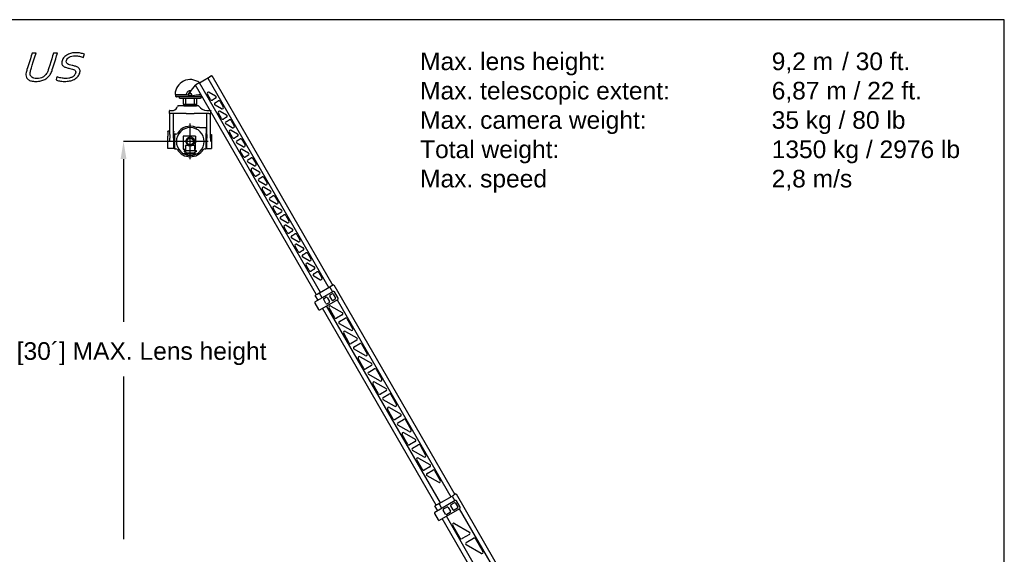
# Model space of a CAD drawing. Header units: inches. Extents: x 15 to 16771, y 14 to 21555.
# Tile 20 of 20: x 5990 to 16771, y 15704 to 21555. Entities that reach past the tile are written whole.
import ezdxf

# ---------------------------------------------------------------- set-up
doc = ezdxf.new("R2010")
doc.units = ezdxf.units.IN
doc.header["$MEASUREMENT"] = 0
doc.layers.add('AM_5', color=3, linetype='Continuous', lineweight=25)
doc.layers.add('Layer 1', color=7, linetype='Continuous')
doc.styles.add('Razítko-měřítko', font='isocpeur.ttf')
doc.styles.get("Standard").update_dxf_attribs({"font": 'arial.ttf'})

# ---------------------------------------------------------------- blocks, each defined once
blk = doc.blocks.new('kamera')
at = {"color": 253}
for p, q in [((26309, 8439), (26307, 8439)), ((26310, 8439), (26309, 8439)), ((26309, 8439), (26309, 8439)), ((26356, 8439), (26310, 8439)), ((26359, 8439), (26356, 8439)), ((26381, 8439), (26359, 8439)), ((26394, 8439), (26381, 8439)), ((26403, 8439), (26394, 8439)), ((26436, 8439), (26403, 8439)), ((26436, 8439), (26437, 8439)), ((26470, 8439), (26437, 8439)), ((26479, 8439), (26470, 8439)), ((26492, 8439), (26479, 8439)), ((26513, 8439), (26492, 8439)), ((26521, 8439), (26513, 8439)), ((26522, 8439), (26521, 8439)), ((26523, 8439), (26522, 8439)), ((26523, 8439), (26523, 8439)), ((26213, 8387), (26211, 8385)), ((26211, 8385), (26211, 8383)), ((26211, 8353), (26211, 8383)), ((26234, 8353), (26211, 8353)), ((26213, 8387), (26255, 8387)), ((26214, 8124), (26214, 8353)), ((26394, 8353), (26234, 8353)), ((26254, 8124), (26254, 8353)), ((26394, 8353), (26403, 8353)), ((26403, 8353), (26436, 8353)), ((26437, 8353), (26436, 8353)), ((26437, 8353), (26470, 8353)), ((26470, 8353), (26479, 8353)), ((26639, 8353), (26479, 8353)), ((26618, 8387), (26660, 8387)), ((26619, 8124), (26619, 8353)), ((26639, 8353), (26662, 8353)), ((26659, 8124), (26659, 8353)), ((26660, 8387), (26662, 8385)), ((26662, 8385), (26662, 8383)), ((26662, 8353), (26662, 8383)), ((26437, 7852), (26436, 8243)), ((26538, 8200), (26508, 8200)), ((26538, 8200), (26607, 8200)), ((26610, 8197), (26610, 8133)), ((26192, 8158), (26192, 8162)), ((26214, 8162), (26192, 8162)), ((26192, 8158), (26192, 8123)), ((26192, 8123), (26192, 8107)), ((26192, 8048), (26192, 8107)), ((26214, 8124), (26214, 8083)), ((26257, 8162), (26254, 8162)), ((26254, 8083), (26254, 8124)), ((26257, 8162), (26257, 8158)), ((26257, 8123), (26257, 8158)), ((26257, 8123), (26257, 8107)), ((26257, 8046), (26257, 8107)), ((26264, 8124), (26264, 7970)), ((26279, 8127), (26267, 8127)), ((26361, 8106), (26361, 7965)), ((26362, 8107), (26366, 8107)), ((26372, 8107), (26366, 8107)), ((26377, 8107), (26372, 8107)), ((26493, 8107), (26377, 8107)), ((26494, 8106), (26494, 8089)), ((26494, 8106), (26494, 8031)), ((26494, 8106), (26494, 8106)), ((26494, 8031), (26494, 8089)), ((26610, 7970), (26610, 8133)), ((26616, 8122), (26616, 7972)), ((26616, 8122), (26619, 8122)), ((26619, 8124), (26619, 8083)), ((26659, 8083), (26659, 8124)), ((26659, 8122), (26670, 8122)), ((26670, 8122), (26670, 7972)), ((26192, 8046), (26192, 8048)), ((26192, 7972), (26192, 8046)), ((26214, 8048), (26214, 8048)), ((26632, 8048), (26241, 8047)), ((26254, 8048), (26254, 8048)), ((26257, 7972), (26257, 8046)), ((26386, 7997), (26386, 8001)), ((26386, 7997), (26386, 7955)), ((26419, 8003), (26388, 8003)), ((26486, 8003), (26454, 8003)), ((26488, 8001), (26488, 7997)), ((26488, 7955), (26488, 7997)), ((26494, 7965), (26494, 8031)), ((26257, 7972), (26192, 7972)), ((26267, 7967), (26279, 7967)), ((26366, 7964), (26362, 7964)), ((26366, 7964), (26372, 7964)), ((26380, 7912), (26367, 7912)), ((26370, 7949), (26370, 7935)), ((26370, 7949), (26500, 7949)), ((26371, 7934), (26370, 7935)), ((26371, 7934), (26387, 7934)), ((26372, 7964), (26377, 7964)), ((26377, 7964), (26385, 7964)), ((26390, 7912), (26380, 7912)), ((26386, 7951), (26386, 7955)), ((26386, 7951), (26386, 7950)), ((26387, 7949), (26388, 7949)), ((26387, 7934), (26387, 7925)), ((26387, 7925), (26388, 7924)), ((26388, 7924), (26393, 7924)), ((26391, 7922), (26390, 7922)), ((26390, 7922), (26390, 7912)), ((26390, 7912), (26391, 7912)), ((26391, 7922), (26482, 7922)), ((26391, 7912), (26482, 7912)), ((26486, 7924), (26481, 7924)), ((26482, 7923), (26483, 7923)), ((26482, 7912), (26483, 7912)), ((26483, 7912), (26483, 7922)), ((26493, 7912), (26483, 7912)), ((26486, 7949), (26487, 7949)), ((26487, 7925), (26486, 7924)), ((26487, 7935), (26487, 7925)), ((26500, 7934), (26487, 7934)), ((26488, 7955), (26488, 7951)), ((26488, 7950), (26488, 7951)), ((26489, 7964), (26493, 7964)), ((26493, 7912), (26506, 7912)), ((26500, 7949), (26500, 7934)), ((26595, 7967), (26607, 7967)), ((26616, 7972), (26649, 7972)), ((26654, 7972), (26670, 7972))]:
    blk.add_line(p, q, dxfattribs=at)
blk.add_circle((26437, 8047), 35, dxfattribs=at)
for centre, radius, start, end in [((26236, 8447), 63.2, 287.8737, 345.726), ((26307, 8429), 10, 90.3061, 165.3252), ((26522, 8429), 10, 38.8046, 90), ((26629, 8511), 125, 217.5214, 264.9816), ((26437, 8047), 152, 270.1885, 269.8115), ((26437, 8047), 167, 67.6885, 147.6724), ((26508, 8220), 20, 247.6885, 270), ((26607, 8197), 3, 0, 90), ((26267, 8124), 3, 90, 180), ((26279, 8147), 20, 270, 327.6724), ((26362, 8106), 1, 90, 180), ((26437, 8047), 47.5, 292.1324, 247.8676), ((26493, 8106), 1, 0, 90), ((26388, 8001), 2, 90, 180), ((26486, 8001), 2, 0, 90), ((26267, 7970), 3, 180, 270), ((26279, 7947), 20, 32.3276, 90), ((26437, 8047), 167, 212.3276, 269.8285), ((26362, 7965), 1, 180, 270), ((26385, 7963), 1, 0, 90), ((26387, 7950), 1, 180, 270), ((26437, 8047), 152, 269.8115, 270.1885), ((26437, 8047), 167, 269.8285, 270.1715), ((26437, 8047), 167, 270.1715, 327.6724), ((26487, 7950), 1, 270, 0), ((26489, 7963), 1, 90, 180), ((26493, 7965), 1, 270, 0), ((26595, 7947), 20, 90, 147.6724), ((26607, 7970), 3, 270, 0)]:
    blk.add_arc(centre, radius, start, end, dxfattribs=at)
blk.add_open_spline([(26306, 8439), (26306, 8439), (26307, 8439), (26307, 8439)], degree=3, dxfattribs=at)
for points, knots in [([(26214, 8048), (26214, 8049), (26214, 8050), (26214, 8053), (26214, 8054), (26214, 8058), (26214, 8061), (26214, 8070), (26214, 8077), (26214, 8083)], [0.097215, 0.097215, 0.097215, 0.097215, 0.371077, 0.371077, 0.786822, 0.786822, 1.499937, 1.499937, 3.500868, 3.500868, 3.500868, 3.500868]), ([(26254, 8083), (26254, 8077), (26254, 8070), (26254, 8061), (26254, 8058), (26254, 8055), (26254, 8054), (26254, 8052), (26254, 8051), (26254, 8050), (26254, 8049), (26254, 8048)], [0, 0, 0, 0, 2.09324, 2.09324, 2.836735, 2.836735, 3.13237, 3.13237, 3.33448, 3.33448, 3.551551, 3.551551, 3.551551, 3.551551]), ([(26419, 8003), (26419, 8003), (26419, 8003), (26419, 8003), (26419, 8003), (26419, 8003), (26419, 8003), (26420, 8003), (26421, 8003), (26423, 8003), (26425, 8002), (26430, 8002), (26434, 8002), (26441, 8002), (26444, 8002), (26449, 8002), (26450, 8003), (26452, 8003), (26453, 8003), (26454, 8003), (26454, 8003), (26454, 8003), (26454, 8003), (26454, 8003), (26454, 8003), (26454, 8003)], [-7.415109, -7.415109, -7.415109, -7.415109, -7.384028, -7.384028, -7.351449, -7.351449, -7.271837, -7.271837, -6.996388, -6.996388, -6.391073, -6.391073, -5.657282, -5.657282, -4.933058, -4.933058, -4.346833, -4.346833, -4.091013, -4.091013, -3.97253, -3.97253, -3.899901, -3.899901, -3.850288, -3.850288, -3.850288, -3.850288]), ([(26619, 8047), (26619, 8047), (26619, 8047), (26619, 8049), (26619, 8050), (26619, 8052), (26619, 8053), (26619, 8062), (26619, 8069), (26619, 8078), (26619, 8080), (26619, 8083)], [-0.001801, -0.001801, -0.001801, -0.001801, 0, 0, 0.346593, 0.346593, 0.67107, 0.67107, 2.775904, 2.775904, 3.505598, 3.505598, 3.505598, 3.505598]), ([(26659, 8083), (26659, 8080), (26659, 8078), (26659, 8069), (26659, 8062), (26659, 8053), (26659, 8052), (26659, 8050), (26659, 8049), (26659, 8047), (26659, 8047), (26659, 8047)], [0, 0, 0, 0, 0.765388, 0.765388, 2.984152, 2.984152, 3.323036, 3.323036, 3.676875, 3.676875, 3.678759, 3.678759, 3.678759, 3.678759]), ([(26649, 7972), (26649, 7972), (26649, 7972), (26650, 7972), (26650, 7972), (26650, 7972), (26650, 7972), (26651, 7972), (26651, 7972), (26652, 7972), (26652, 7972), (26653, 7972), (26653, 7972), (26653, 7972), (26653, 7972), (26653, 7972), (26654, 7972), (26654, 7972)], [0.3114615, 0.3114615, 0.3114615, 0.3114615, 0.3893268, 0.3893268, 0.4671922, 0.4671922, 0.5450576, 0.5450576, 0.6229229, 0.6229229, 0.7007883, 0.7007883, 0.7786537, 0.7786537, 0.856519, 0.856519, 0.9343844, 0.9343844, 0.9343844, 0.9343844])]:
    blk.add_open_spline(points, degree=3, knots=knots, dxfattribs=at)

msp = doc.modelspace()

# ---------------------------------------------------------------- linework, layer by layer
at = {"color": 253}
for p, q in [((7960.394, 20865.638), (8093.415, 20942.438)), ((8048.728, 20916.638), (9373.728, 18621.671)), ((8071.634, 20929.862), (8063.671, 20925.265)), ((8072.082, 20930.121), (8071.634, 20929.862)), ((8089.951, 20940.438), (8072.082, 20930.121)), ((8089.951, 20940.438), (8093.415, 20942.438)), ((8093.415, 20942.438), (9418.415, 18647.471)), ((7840.824, 20749.015), (7916.181, 20839.016)), ((7840.825, 20749.016), (7916.182, 20839.016)), ((7915.707, 20839.838), (7919.171, 20841.838)), ((9240.707, 18544.871), (7915.707, 20839.838)), ((7937.04, 20852.155), (7919.171, 20841.838)), ((7937.488, 20852.413), (7937.04, 20852.155)), ((7945.451, 20857.011), (7937.488, 20852.413)), ((7945.451, 20857.011), (7945.899, 20857.27)), ((7959.961, 20865.388), (7945.899, 20857.27)), ((7959.961, 20865.388), (7960.394, 20865.638)), ((9285.394, 18570.671), (7960.394, 20865.638)), ((7691.268, 20737.676), (7814.348, 20737.676)), ((7696.24, 20737.676), (7696.24, 20719.676)), ((7838.04, 20727.677), (7696.24, 20727.677)), ((7696.24, 20719.676), (7696.24, 20719.673)), ((7703.24, 20710.137), (7703.24, 20710.136)), ((7703.24, 20710.134), (7703.24, 20710.134)), ((7990.608, 20710.106), (7706.24, 20709.673)), ((7736.24, 20707.176), (7736.24, 20697.676)), ((7814.24, 20737.675), (7814.24, 20727.677)), ((7814.24, 20737.674), (7814.348, 20737.674)), ((7814.348, 20737.674), (7814.348, 20737.675)), ((7839.739, 20747.619), (7839.747, 20747.606)), ((7839.739, 20747.619), (7839.747, 20747.606)), ((7863.759, 20776.41), (7840.818, 20749.012)), ((7863.759, 20776.41), (7840.818, 20749.012)), ((7863.759, 20776.41), (7840.819, 20749.012)), ((7863.759, 20776.41), (7840.819, 20749.012)), ((7846.537, 20755.842), (7846.538, 20755.839)), ((7846.537, 20755.842), (7846.538, 20755.839)), ((7857.852, 20716.248), (7857.94, 20716.095)), ((7857.852, 20716.248), (7857.94, 20716.095)), ((7859.605, 20716.472), (7894.936, 20722.664)), ((7859.605, 20716.472), (7894.936, 20722.664)), ((7859.606, 20716.473), (7894.936, 20722.664)), ((7859.606, 20716.473), (7894.936, 20722.664)), ((7975.232, 20736.737), (7859.611, 20716.476)), ((7975.232, 20736.737), (7859.612, 20716.477)), ((7868.378, 20718.013), (7868.379, 20718.01)), ((7868.378, 20718.013), (7868.379, 20718.01)), ((7936.791, 20727.677), (7923.533, 20727.677)), ((7980.463, 20727.677), (7936.791, 20727.677)), ((7976.24, 20697.676), (7976.241, 20710.084)), ((8080.007, 20680.662), (8045.538, 20740.364)), ((8066.028, 20760.854), (8134.965, 20721.052)), ((7736.24, 20697.676), (7736.24, 20697.673)), ((7744.429, 20694.673), (7968.052, 20694.673)), ((7783.74, 20628.679), (7783.74, 20694.679)), ((7783.74, 20628.679), (7783.74, 20616.179)), ((7783.74, 20628.679), (7928.74, 20628.679)), ((7783.74, 20616.179), (7783.74, 20616.172)), ((7786.24, 20613.672), (7926.896, 20613.674)), ((7808.74, 20628.68), (7808.74, 20694.679)), ((7903.74, 20628.68), (7903.74, 20694.68)), ((7928.74, 20628.68), (7928.74, 20694.68)), ((7928.74, 20616.179), (7928.74, 20628.679)), ((7928.74, 20616.169), (7928.74, 20616.179)), ((7976.24, 20697.673), (7976.24, 20697.676)), ((8134.964, 20695.072), (8100.497, 20675.172)), ((8129.157, 20645.531), (8163.625, 20665.431)), ((8198.094, 20579.749), (8129.157, 20619.55)), ((8184.115, 20659.941), (8218.584, 20600.239)), ((8200.007, 20472.816), (8165.538, 20532.518)), ((8186.028, 20553.008), (8254.965, 20513.206)), ((8254.964, 20487.226), (8220.497, 20467.326)), ((8249.157, 20437.685), (8283.625, 20457.585)), ((8318.094, 20371.903), (8249.157, 20411.704)), ((8304.115, 20452.094), (8338.584, 20392.393)), ((8320.007, 20264.97), (8285.538, 20324.672)), ((8306.028, 20345.162), (8374.965, 20305.36)), ((8374.964, 20279.38), (8340.497, 20259.48)), ((8369.157, 20229.839), (8403.625, 20249.739)), ((8438.094, 20164.056), (8369.157, 20203.858)), ((8424.115, 20244.248), (8458.584, 20184.547)), ((8440.007, 20057.124), (8405.538, 20116.826)), ((8426.028, 20137.316), (8494.965, 20097.514)), ((8494.964, 20071.533), (8460.497, 20051.634)), ((8489.157, 20021.993), (8523.625, 20041.893)), ((8558.094, 19956.21), (8489.157, 19996.012)), ((8544.115, 20036.402), (8578.584, 19976.701)), ((8560.007, 19849.278), (8525.538, 19908.98)), ((8546.028, 19929.47), (8614.965, 19889.668)), ((8614.964, 19863.687), (8580.497, 19843.788)), ((8609.157, 19814.147), (8643.625, 19834.047)), ((8678.094, 19748.364), (8609.157, 19788.166)), ((8664.115, 19828.556), (8698.584, 19768.855)), ((8680.007, 19641.432), (8645.538, 19701.133)), ((8666.028, 19721.624), (8734.965, 19681.822)), ((8734.964, 19655.841), (8700.497, 19635.941)), ((8729.157, 19606.301), (8763.625, 19626.2)), ((8798.094, 19540.518), (8729.157, 19580.32)), ((8784.115, 19620.71), (8818.584, 19561.008)), ((8786.028, 19513.778), (8854.965, 19473.976)), ((8800.007, 19433.586), (8765.538, 19493.287)), ((8854.964, 19447.995), (8820.497, 19428.095)), ((8849.157, 19398.454), (8883.625, 19418.354)), ((8904.115, 19412.864), (8938.584, 19353.162)), ((8918.094, 19332.672), (8849.157, 19372.474)), ((8906.028, 19305.932), (8974.965, 19266.13)), ((8920.007, 19225.74), (8885.538, 19285.441)), ((8974.964, 19240.149), (8940.497, 19220.249)), ((8969.157, 19190.608), (9003.625, 19210.508)), ((9024.115, 19205.018), (9058.584, 19145.316)), ((9038.094, 19124.826), (8969.157, 19164.628)), ((9026.028, 19098.085), (9094.965, 19058.284)), ((9040.007, 19017.894), (9005.538, 19077.595)), ((9094.964, 19032.303), (9060.497, 19012.403)), ((9089.157, 18982.762), (9123.625, 19002.662)), ((9144.115, 18997.172), (9178.584, 18937.47)), ((9158.094, 18916.98), (9089.157, 18956.782)), ((9160.007, 18810.047), (9125.538, 18869.749)), ((9146.028, 18890.239), (9214.965, 18850.438)), ((9214.964, 18824.457), (9180.497, 18804.557)), ((9209.157, 18774.916), (9243.625, 18794.816)), ((9264.115, 18789.326), (9298.584, 18729.624)), ((9278.094, 18709.134), (9209.157, 18748.936)), ((9427.508, 18652.721), (9409.639, 18642.404)), ((9427.508, 18652.721), (9430.973, 18654.721)), ((9430.973, 18654.721), (10755.973, 16359.753)), ((9422.348, 18580.459), (9224.894, 18466.459)), ((9247.75, 18548.937), (9229.881, 18538.621)), ((9248.199, 18549.196), (9247.75, 18548.937)), ((9256.162, 18553.793), (9248.199, 18549.196)), ((9256.162, 18553.793), (9256.61, 18554.052)), ((9270.671, 18562.171), (9256.61, 18554.052)), ((9270.671, 18562.171), (9271.104, 18562.421)), ((9386.286, 18628.921), (9271.104, 18562.421)), ((9301.104, 18510.459), (9271.104, 18562.421)), ((9386.286, 18628.921), (9386.719, 18629.171)), ((9386.286, 18628.921), (9416.286, 18576.959)), ((9400.78, 18637.289), (9386.719, 18629.171)), ((9389.145, 18543.969), (9409.929, 18555.969)), ((9400.78, 18637.289), (9401.228, 18637.548)), ((9409.191, 18642.145), (9401.228, 18637.548)), ((9409.639, 18642.404), (9409.191, 18642.145)), ((9423.589, 18552.308), (9448.589, 18509.007)), ((9476.008, 18507.517), (9436.008, 18576.799)), ((9221.234, 18452.799), (9261.234, 18383.517)), ((9226.417, 18536.621), (9229.881, 18538.621)), ((9256.417, 18484.659), (9226.417, 18536.621)), ((9274.894, 18379.857), (9472.348, 18493.857)), ((9343.8, 18448.507), (9318.8, 18491.808)), ((9322.461, 18505.469), (9343.245, 18517.469)), ((9356.906, 18513.808), (9381.906, 18470.507)), ((9378.245, 18456.847), (9357.461, 18444.847)), ((9410.484, 18487.007), (9385.484, 18530.308)), ((9444.929, 18495.347), (9424.145, 18483.347)), ((9466.286, 18490.357), (10711.286, 16333.953)), ((10551.417, 16241.653), (9306.417, 18398.057)), ((10596.104, 16267.453), (9351.104, 18423.857)), ((9439.131, 18293.391), (9377.642, 18399.893)), ((9398.132, 18420.383), (9521.108, 18349.381)), ((9521.108, 18323.4), (9459.621, 18287.9)), ((9614.258, 18156.08), (9491.281, 18227.083)), ((9491.282, 18253.063), (9552.769, 18288.563)), ((9573.259, 18283.073), (9634.748, 18176.571)), ((9599.131, 18016.262), (9537.642, 18122.764)), ((9558.132, 18143.255), (9681.108, 18072.252)), ((9681.108, 18046.272), (9619.621, 18010.772)), ((9651.282, 17975.935), (9712.769, 18011.435)), ((9733.259, 18005.944), (9794.748, 17899.442)), ((9774.258, 17878.952), (9651.281, 17949.954)), ((9759.131, 17739.134), (9697.642, 17845.636)), ((9718.132, 17866.127), (9841.108, 17795.124)), ((9841.108, 17769.144), (9779.621, 17733.644)), ((9811.282, 17698.807), (9872.769, 17734.307)), ((9893.259, 17728.816), (9954.748, 17622.314)), ((9934.258, 17601.824), (9811.281, 17672.826)), ((9878.132, 17588.999), (10001.108, 17517.996)), ((9919.131, 17462.006), (9857.642, 17568.508)), ((10001.108, 17492.016), (9939.621, 17456.516)), ((10094.258, 17324.696), (9971.281, 17395.698)), ((9971.282, 17421.679), (10032.769, 17457.179)), ((10053.259, 17451.688), (10114.748, 17345.186)), ((10079.131, 17184.878), (10017.642, 17291.38)), ((10038.132, 17311.87), (10161.108, 17240.868)), ((10161.108, 17214.887), (10099.621, 17179.388)), ((10131.282, 17144.551), (10192.769, 17180.05)), ((10213.259, 17174.56), (10274.748, 17068.058)), ((10254.258, 17047.568), (10131.281, 17118.57)), ((10198.132, 17034.742), (10321.108, 16963.74)), ((10239.131, 16907.75), (10177.642, 17014.252)), ((10321.108, 16937.759), (10259.621, 16902.26)), ((10414.258, 16770.44), (10291.281, 16841.442)), ((10291.282, 16867.423), (10352.769, 16902.922)), ((10373.259, 16897.432), (10434.748, 16790.93)), ((10399.131, 16630.622), (10337.642, 16737.124)), ((10358.132, 16757.614), (10481.108, 16686.612)), ((10481.108, 16660.631), (10419.621, 16625.131)), ((10451.282, 16590.294), (10512.769, 16625.794)), ((10533.259, 16620.304), (10594.748, 16513.802)), ((10574.258, 16493.311), (10451.281, 16564.314)), ((10759.905, 16292.742), (10535.605, 16163.242)), ((10581.815, 16259.203), (10723.843, 16341.203)), ((10723.843, 16341.203), (10753.843, 16289.242)), ((10738.337, 16349.572), (10724.276, 16341.453)), ((10738.337, 16349.572), (10738.786, 16349.83)), ((10746.749, 16354.428), (10738.786, 16349.83)), ((10747.197, 16354.687), (10746.749, 16354.428)), ((10765.066, 16365.003), (10747.197, 16354.687)), ((10765.066, 16365.003), (10768.53, 16367.003)), ((10768.53, 16367.003), (12093.53, 14072.036)), ((10813.565, 16219.799), (10773.565, 16289.081)), ((10537.128, 16233.403), (10540.592, 16235.403)), ((10567.128, 16181.442), (10537.128, 16233.403)), ((10558.461, 16245.72), (10540.592, 16235.403)), ((10558.909, 16245.979), (10558.461, 16245.72)), ((10566.872, 16250.576), (10558.909, 16245.979)), ((10566.872, 16250.576), (10567.32, 16250.835)), ((10581.382, 16258.953), (10567.32, 16250.835)), ((10581.382, 16258.953), (10581.815, 16259.203)), ((10611.815, 16207.242), (10581.815, 16259.203)), ((10585.605, 16076.639), (10809.905, 16206.139)), ((10653.645, 16144.79), (10628.645, 16188.091)), ((10632.305, 16201.751), (10666.946, 16221.751)), ((10680.606, 16218.091), (10705.606, 16174.79)), ((10735.051, 16191.79), (10710.051, 16235.091)), ((10713.712, 16248.751), (10748.353, 16268.751)), ((10783.353, 16208.13), (10748.712, 16188.13)), ((10762.013, 16265.091), (10787.013, 16221.79)), ((10803.843, 16202.639), (12048.843, 14046.236)), ((10531.944, 16149.581), (10571.944, 16080.299)), ((11862.128, 13938.436), (10617.128, 16094.839)), ((11906.815, 13964.236), (10661.815, 16120.639)), ((10701.946, 16161.13), (10667.305, 16141.13)), ((10812.841, 15881.054), (10731.839, 16021.353)), ((10752.331, 16041.843), (10914.31, 15948.295)), ((10914.308, 15922.315), (10833.331, 15875.564)), ((10879.35, 15832.85), (10960.326, 15879.602)), ((10980.817, 15874.112), (11061.819, 15733.812)), ((11041.326, 15713.323), (10879.348, 15806.871))]:
    msp.add_line(p, q, dxfattribs=at)
msp.add_lwpolyline([(16771.081, 10004.857), (16771.081, 21554.857), (436.081, 21554.857), (436.081, 10004.857)], close=True)
msp.add_circle((7856.16, 20736.176), 14, dxfattribs=at)
msp.add_circle((7856.16, 20736.176), 14, dxfattribs=at)
for centre, radius, start, end in [((7856.24, 20734.676), 165, 51.861506, 178.9582012), ((7706.24, 20719.676), 10, 180, 252.5423967), ((7706.24, 20719.673), 10, 180, 252.5423968), ((7856.24, 20734.675), 42, 80.1056688, 175.9039564), ((7856.24, 20734.674), 42, 80.106787, 175.9039563), ((7856.159, 20736.176), 20, 140.0607691, 279.9392311), ((7856.159, 20736.176), 20, 140.0607691, 279.9392311), ((7856.16, 20736.176), 20, 140.0607691, 279.9392311), ((7856.16, 20736.176), 20, 140.0607691, 279.9392311), ((7856.153, 20736.172), 20, 140.0607689, 145.1223153), ((7856.154, 20736.173), 20, 140.0607689, 145.1258127), ((7856.153, 20736.172), 20, 140.0607689, 145.1223153), ((7856.154, 20736.173), 20, 140.0607689, 145.1258127), ((7856.16, 20736.176), 14, 300.0002262, 119.9997738), ((7856.16, 20736.176), 14, 300.0002262, 119.9997738), ((7856.154, 20736.173), 20, 274.8741873, 279.9392312), ((7856.154, 20736.173), 20, 274.8741873, 279.9392312), ((7856.153, 20736.172), 20, 274.8776847, 279.9392312), ((7856.153, 20736.172), 20, 274.8776847, 279.9392312), ((8058.528, 20747.864), 15, 59.9991248, 210), ((8127.464, 20708.062), 15, 300, 59.9991248), ((7786.24, 20616.172), 2.5, 180, 270), ((8092.997, 20688.162), 15, 210, 300), ((8136.657, 20632.541), 15, 120, 239.9991248), ((8171.125, 20652.441), 15, 30, 120), ((8205.594, 20592.739), 15, 239.9991248, 30), ((8178.528, 20540.018), 15, 59.9991248, 210), ((8247.464, 20500.216), 15, 300, 59.9991248), ((8212.997, 20480.316), 15, 210, 300), ((8256.657, 20424.695), 15, 120, 239.9991248), ((8291.125, 20444.594), 15, 30, 120), ((8325.594, 20384.893), 15, 239.9991248, 30), ((8298.528, 20332.172), 15, 59.9991248, 210), ((8367.464, 20292.37), 15, 300, 59.9991248), ((8332.997, 20272.47), 15, 210, 300), ((8376.657, 20216.848), 15, 120, 239.9991248), ((8411.125, 20236.748), 15, 30, 120), ((8445.594, 20177.047), 15, 239.9991248, 30), ((8418.528, 20124.326), 15, 59.9991248, 210), ((8452.997, 20064.624), 15, 210, 300), ((8487.464, 20084.524), 15, 300, 59.9991248), ((8496.657, 20009.002), 15, 120, 239.9991248), ((8531.125, 20028.902), 15, 30, 120), ((8565.594, 19969.201), 15, 239.9991248, 30), ((8538.528, 19916.48), 15, 59.9991248, 210), ((8572.997, 19856.778), 15, 210, 300), ((8607.464, 19876.678), 15, 300, 59.9991248), ((8616.657, 19801.156), 15, 120, 239.9991248), ((8651.125, 19821.056), 15, 30, 120), ((8685.594, 19761.355), 15, 239.9991248, 30), ((8658.528, 19708.633), 15, 59.9991248, 210), ((8692.997, 19648.932), 15, 210, 300), ((8727.464, 19668.832), 15, 300, 59.9991248), ((8771.125, 19613.21), 15, 30, 120), ((8736.657, 19593.31), 15, 120, 239.9991248), ((8778.528, 19500.787), 15, 59.9991248, 210), ((8805.594, 19553.508), 15, 239.9991248, 30), ((8812.997, 19441.086), 15, 210, 300), ((8847.464, 19460.986), 15, 300, 59.9991248), ((8891.125, 19405.364), 15, 30, 120), ((8856.657, 19385.464), 15, 120, 239.9991248), ((8898.528, 19292.941), 15, 59.9991248, 210), ((8925.594, 19345.662), 15, 239.9991248, 30), ((8932.997, 19233.24), 15, 210, 300), ((8976.657, 19177.618), 15, 120, 239.9991248), ((8967.464, 19253.139), 15, 300, 59.9991248), ((9011.125, 19197.518), 15, 30, 120), ((9018.528, 19085.095), 15, 59.9991248, 210), ((9045.594, 19137.816), 15, 239.9991248, 30), ((9052.997, 19025.394), 15, 210, 300), ((9096.657, 18969.772), 15, 120, 239.9991248), ((9087.464, 19045.293), 15, 300, 59.9991248), ((9131.125, 18989.672), 15, 30, 120), ((9138.528, 18877.249), 15, 59.9991248, 210), ((9165.594, 18929.97), 15, 239.9991248, 30), ((9172.997, 18817.547), 15, 210, 300), ((9216.657, 18761.926), 15, 120, 239.9991248), ((9207.464, 18837.447), 15, 300, 59.9991248), ((9251.125, 18781.826), 15, 30, 120), ((9285.594, 18722.124), 15, 239.9991248, 30), ((9394.145, 18535.308), 10, 120, 210), ((9414.929, 18547.308), 10, 30, 120), ((9427.348, 18571.799), 10, 30, 120), ((9229.894, 18457.799), 10, 120, 210), ((9327.461, 18496.808), 10, 120, 210), ((9348.245, 18508.808), 10, 30, 120), ((9352.461, 18453.507), 10, 210, 300), ((9373.245, 18465.507), 10, 300, 30), ((9419.145, 18492.007), 10, 210, 300), ((9439.929, 18504.007), 10, 300, 30), ((9467.348, 18502.517), 10, 300, 30), ((9269.894, 18388.517), 10, 210, 300), ((9390.632, 18407.393), 15, 59.9993668, 210), ((9513.608, 18336.39), 15, 300, 59.9993668), ((9452.121, 18300.891), 15, 210, 300), ((9498.782, 18240.073), 15, 120, 239.9993668), ((9560.269, 18275.573), 15, 30, 120), ((9550.632, 18130.264), 15, 59.9993668, 210), ((9621.758, 18169.071), 15, 239.9993668, 30), ((9612.121, 18023.762), 15, 210, 300), ((9673.608, 18059.262), 15, 300, 59.9993668), ((9720.269, 17998.444), 15, 30, 120), ((9658.782, 17962.945), 15, 120, 239.9993668), ((9781.758, 17891.942), 15, 239.9993668, 30), ((9710.632, 17853.136), 15, 59.9993668, 210), ((9833.608, 17782.134), 15, 300, 59.9993668), ((9772.121, 17746.634), 15, 210, 300), ((9818.782, 17685.817), 15, 120, 239.9993668), ((9880.269, 17721.316), 15, 30, 120), ((9870.632, 17576.008), 15, 59.9993668, 210), ((9941.758, 17614.814), 15, 239.9993668, 30), ((9993.608, 17505.006), 15, 300, 59.9993668), ((9932.121, 17469.506), 15, 210, 300), ((9978.782, 17408.688), 15, 120, 239.9993668), ((10040.269, 17444.188), 15, 30, 120), ((10030.632, 17298.88), 15, 59.9993668, 210), ((10101.758, 17337.686), 15, 239.9993668, 30), ((10092.121, 17192.378), 15, 210, 300), ((10138.782, 17131.56), 15, 120, 239.9993668), ((10153.608, 17227.878), 15, 300, 59.9993668), ((10200.269, 17167.06), 15, 30, 120), ((10190.632, 17021.752), 15, 59.9993668, 210), ((10261.758, 17060.558), 15, 239.9993668, 30), ((10313.608, 16950.75), 15, 300, 59.9993668), ((10252.121, 16915.25), 15, 210, 300), ((10298.782, 16854.432), 15, 120, 239.9993668), ((10360.269, 16889.932), 15, 30, 120), ((10350.632, 16744.624), 15, 59.9993668, 210), ((10421.758, 16783.43), 15, 239.9993668, 30), ((10412.121, 16638.122), 15, 210, 300), ((10473.608, 16673.622), 15, 300, 59.9993668), ((10520.269, 16612.804), 15, 30, 120), ((10458.782, 16577.304), 15, 120, 239.9993668), ((10581.758, 16506.302), 15, 239.9993668, 30), ((10764.905, 16284.081), 10, 30, 120), ((10637.305, 16193.091), 10, 120, 210), ((10671.946, 16213.091), 10, 30, 120), ((10696.946, 16169.79), 10, 300, 30), ((10718.712, 16240.091), 10, 120, 210), ((10743.712, 16196.79), 10, 210, 300), ((10753.353, 16260.091), 10, 30, 120), ((10778.353, 16216.79), 10, 300, 30), ((10804.905, 16214.799), 10, 300, 30), ((10540.605, 16154.581), 10, 120, 210), ((10580.605, 16085.299), 10, 210, 300), ((10662.305, 16149.79), 10, 210, 300), ((10744.83, 16028.853), 15, 59.9921404, 210), ((10825.831, 15888.554), 15, 210, 300), ((10906.808, 15935.306), 15, 300, 59.9921404), ((10967.826, 15866.612), 15, 30, 120), ((10886.85, 15819.86), 15, 120, 239.9921404), ((11048.828, 15726.312), 15, 239.9921404, 30)]:
    msp.add_arc(centre, radius, start, end, dxfattribs=at)
for points, knots in [([(7703.24, 20710.134), (7703.434, 20710.073), (7703.63, 20710.018), (7704.024, 20709.92), (7704.223, 20709.877), (7704.622, 20709.803), (7704.823, 20709.772), (7705.226, 20709.723), (7705.429, 20709.704), (7705.834, 20709.679), (7706.037, 20709.673), (7706.24, 20709.673)], [1.2661036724, 1.2661036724, 1.2661036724, 1.2661036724, 1.3270422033, 1.3270422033, 1.3879807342, 1.3879807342, 1.448919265, 1.448919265, 1.5098577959, 1.5098577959, 1.5707963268, 1.5707963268, 1.5707963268, 1.5707963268]), ([(7744.429, 20694.673), (7743.698, 20694.673), (7742.99, 20694.673), (7741.742, 20694.673), (7741.183, 20694.673), (7740.267, 20694.673), (7739.899, 20694.673), (7739.398, 20694.673), (7739.293, 20694.673), (7739.231, 20694.673), (7739.229, 20694.673), (7739.221, 20694.673), (7739.219, 20694.673), (7739.214, 20694.673), (7739.212, 20694.673), (7739.207, 20694.673), (7739.204, 20694.673), (7739.198, 20694.673), (7739.194, 20694.673), (7739.182, 20694.674), (7739.172, 20694.674), (7739.127, 20694.675), (7739.088, 20694.677), (7739.006, 20694.682), (7738.96, 20694.686), (7738.78, 20694.706), (7738.645, 20694.73), (7738.201, 20694.841), (7737.899, 20694.97), (7737.36, 20695.314), (7737.116, 20695.531), (7736.714, 20696.025), (7736.55, 20696.308), (7736.323, 20696.903), (7736.257, 20697.223), (7736.241, 20697.585), (7736.24, 20697.629), (7736.24, 20697.673)], [0, 0, 0, 0, 0.227019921, 0.227019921, 0.449942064, 0.449942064, 0.673029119, 0.673029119, 0.896098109, 0.896098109, 0.904469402, 0.904469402, 0.906533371, 0.906533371, 0.907938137, 0.907938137, 0.909347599, 0.909347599, 0.910758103, 0.910758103, 0.913596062, 0.913596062, 0.924923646, 0.924923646, 0.938536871, 0.938536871, 0.979456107, 0.979456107, 1.075593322, 1.075593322, 1.17115868, 1.17115868, 1.266750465, 1.266750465, 1.36234136, 1.36234136, 1.375506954, 1.375506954, 1.375506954, 1.375506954]), ([(7928.74, 20616.169), (7928.74, 20615.899), (7928.695, 20615.625), (7928.524, 20615.118), (7928.397, 20614.877), (7928.078, 20614.453), (7927.881, 20614.265), (7927.445, 20613.962), (7927.199, 20613.845), (7926.818, 20613.733), (7926.688, 20613.706), (7926.492, 20613.681), (7926.426, 20613.675), (7926.343, 20613.671), (7926.324, 20613.671), (7926.3, 20613.67), (7926.294, 20613.67), (7926.282, 20613.67), (7926.277, 20613.67), (7926.269, 20613.67), (7926.266, 20613.67), (7926.258, 20613.669), (7926.256, 20613.669), (7926.251, 20613.669), (7926.249, 20613.669), (7926.243, 20613.669), (7926.24, 20613.669), (7926.227, 20613.669), (7926.213, 20613.669), (7926.13, 20613.669), (7926.012, 20613.669), (7925.578, 20613.669), (7925.185, 20613.669), (7924.206, 20613.669), (7923.612, 20613.669), (7922.294, 20613.669), (7921.553, 20613.669), (7920.124, 20613.669), (7919.429, 20613.669), (7918.74, 20613.669)], [0, 0, 0, 0, 0.081073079, 0.081073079, 0.160681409, 0.160681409, 0.240342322, 0.240342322, 0.320001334, 0.320001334, 0.359443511, 0.359443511, 0.379272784, 0.379272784, 0.384713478, 0.384713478, 0.386794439, 0.386794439, 0.388827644, 0.388827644, 0.390852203, 0.390852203, 0.39488792, 0.39488792, 0.40077887, 0.40077887, 0.418434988, 0.418434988, 0.471415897, 0.471415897, 0.631185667, 0.631185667, 0.874474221, 0.874474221, 1.113443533, 1.113443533, 1.352455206, 1.352455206, 1.559049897, 1.559049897, 1.559049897, 1.559049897]), ([(7976.24, 20697.673), (7976.24, 20697.349), (7976.186, 20697.02), (7975.981, 20696.411), (7975.828, 20696.123), (7975.445, 20695.614), (7975.209, 20695.387), (7974.685, 20695.025), (7974.39, 20694.884), (7973.933, 20694.75), (7973.778, 20694.717), (7973.543, 20694.687), (7973.463, 20694.68), (7973.359, 20694.675), (7973.333, 20694.674), (7973.302, 20694.674), (7973.294, 20694.674), (7973.284, 20694.673), (7973.281, 20694.673), (7973.273, 20694.673), (7973.269, 20694.673), (7973.259, 20694.673), (7973.256, 20694.673), (7973.251, 20694.673), (7973.249, 20694.673), (7973.243, 20694.673), (7973.24, 20694.673), (7973.224, 20694.673), (7973.208, 20694.673), (7973.112, 20694.673), (7972.974, 20694.673), (7972.503, 20694.673), (7972.112, 20694.673), (7971.156, 20694.673), (7970.582, 20694.673), (7969.366, 20694.673), (7968.719, 20694.673), (7968.052, 20694.673)], [0, 0, 0, 0, 0.097287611, 0.097287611, 0.192817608, 0.192817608, 0.288410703, 0.288410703, 0.38400153, 0.38400153, 0.431332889, 0.431332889, 0.455176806, 0.455176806, 0.462711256, 0.462711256, 0.465154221, 0.465154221, 0.466360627, 0.466360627, 0.468807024, 0.468807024, 0.473667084, 0.473667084, 0.47978854, 0.47978854, 0.498138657, 0.498138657, 0.553210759, 0.553210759, 0.719496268, 0.719496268, 0.945995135, 0.945995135, 1.169055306, 1.169055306, 1.376116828, 1.376116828, 1.376116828, 1.376116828])]:
    msp.add_open_spline(points, degree=3, knots=knots, dxfattribs=at)
at = {"layer": 'AM_5'}
for p, q in [((7660.449, 20222.028), (7125.978, 20222.028)), ((7126.978, 20029.528), (7126.978, 18248.94)), ((7126.978, 17648.762), (7126.978, 15868.174))]:
    msp.add_line(p, q, dxfattribs=at)
msp.add_solid([(7094.895, 20029.528), (7159.061, 20029.528), (7126.978, 20222.028)], dxfattribs=at)
at = {"layer": 'Layer 1', "color": 7}
for points, knots in [([(6177.512, 20911.993), (6190.404, 20911.993), (6202.351, 20913.308), (6213.134, 20915.854), (6213.134, 20915.854), (6223.93, 20918.406), (6233.79, 20922.038), (6242.692, 20926.679), (6242.692, 20926.679), (6251.629, 20931.383), (6259.544, 20936.946), (6266.616, 20943.517), (6266.616, 20943.517), (6273.587, 20950.081), (6279.686, 20957.345), (6284.848, 20965.382), (6284.848, 20965.382), (6288.223, 20970.322), (6291.147, 20975.892), (6293.8, 20981.991), (6293.8, 20981.991), (6296.445, 20988.097), (6298.655, 20993.967), (6300.457, 20999.687), (6300.457, 20999.687), (6300.457, 20999.687), (6359.544, 21187.353), (6359.544, 21187.353), (6359.544, 21187.353), (6359.544, 21187.353), (6403.131, 21187.353), (6403.131, 21187.353), (6403.131, 21187.353), (6403.131, 21187.353), (6344.315, 21000.531), (6344.315, 21000.531), (6344.315, 21000.531), (6342.077, 20993.424), (6339.31, 20986.088), (6335.971, 20978.366), (6335.971, 20978.366), (6332.739, 20970.716), (6329.028, 20963.53), (6324.938, 20956.888), (6324.938, 20956.888), (6318.074, 20945.762), (6309.823, 20935.409), (6300.02, 20925.907), (6300.02, 20925.907), (6290.311, 20916.397), (6278.921, 20908.21), (6265.929, 20901.253), (6265.929, 20901.253), (6252.93, 20894.296), (6238.244, 20888.891), (6221.835, 20884.951), (6221.835, 20884.951), (6205.433, 20881.012), (6187.036, 20879.081), (6166.609, 20879.081), (6166.609, 20879.081), (6147.082, 20879.081), (6130.573, 20880.862), (6116.916, 20884.494), (6116.916, 20884.494), (6103.352, 20888.119), (6092.313, 20893.145), (6083.797, 20899.552), (6083.797, 20899.552), (6075.282, 20905.972), (6068.947, 20913.544), (6065.021, 20922.425), (6065.021, 20922.425), (6061.082, 20931.233), (6058.829, 20940.814), (6058.393, 20951.246), (6058.393, 20951.246), (6058.122, 20958.739), (6058.765, 20966.855), (6060.281, 20975.427), (6060.281, 20975.427), (6061.804, 20984), (6063.913, 20992.423), (6066.466, 21000.531), (6066.466, 21000.531), (6066.466, 21000.531), (6125.282, 21187.353), (6125.282, 21187.353), (6125.282, 21187.353), (6125.282, 21187.353), (6168.861, 21187.353), (6168.861, 21187.353), (6168.861, 21187.353), (6168.861, 21187.353), (6109.773, 20999.687), (6109.773, 20999.687), (6109.773, 20999.687), (6107.664, 20992.966), (6105.998, 20985.931), (6104.94, 20978.831), (6104.94, 20978.831), (6103.853, 20971.638), (6103.631, 20965.153), (6104.232, 20959.276), (6104.232, 20959.276), (6105.783, 20944.597), (6112.512, 20933.085), (6124.295, 20924.67), (6124.295, 20924.67), (6136.085, 20916.24), (6153.81, 20911.993), (6177.512, 20911.993)], [0, 0, 0, 0, 0.034482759, 0.034482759, 0.034482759, 0.034482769, 0.068965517, 0.068965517, 0.068965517, 0.068965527, 0.103448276, 0.103448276, 0.103448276, 0.103448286, 0.137931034, 0.137931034, 0.137931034, 0.137931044, 0.172413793, 0.172413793, 0.172413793, 0.172413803, 0.206896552, 0.206896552, 0.206896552, 0.206896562, 0.24137931, 0.24137931, 0.24137931, 0.24137932, 0.275862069, 0.275862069, 0.275862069, 0.275862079, 0.310344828, 0.310344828, 0.310344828, 0.310344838, 0.344827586, 0.344827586, 0.344827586, 0.344827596, 0.379310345, 0.379310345, 0.379310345, 0.379310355, 0.413793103, 0.413793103, 0.413793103, 0.413793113, 0.448275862, 0.448275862, 0.448275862, 0.448275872, 0.482758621, 0.482758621, 0.482758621, 0.482758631, 0.517241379, 0.517241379, 0.517241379, 0.517241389, 0.551724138, 0.551724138, 0.551724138, 0.551724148, 0.586206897, 0.586206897, 0.586206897, 0.586206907, 0.620689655, 0.620689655, 0.620689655, 0.620689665, 0.655172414, 0.655172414, 0.655172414, 0.655172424, 0.689655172, 0.689655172, 0.689655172, 0.689655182, 0.724137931, 0.724137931, 0.724137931, 0.724137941, 0.75862069, 0.75862069, 0.75862069, 0.7586207, 0.793103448, 0.793103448, 0.793103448, 0.793103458, 0.827586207, 0.827586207, 0.827586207, 0.827586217, 0.862068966, 0.862068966, 0.862068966, 0.862068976, 0.896551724, 0.896551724, 0.896551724, 0.896551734, 0.931034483, 0.931034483, 0.931034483, 0.931034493, 1, 1, 1, 1]), ([(6501.579, 21107.545), (6498.776, 21098.658), (6498.554, 21091.322), (6501, 21085.523), (6501, 21085.523), (6503.424, 21079.653), (6507.535, 21074.863), (6513.519, 21071.08), (6513.519, 21071.08), (6519.525, 21067.369), (6526.79, 21064.195), (6535.477, 21061.799), (6535.477, 21061.799), (6544.171, 21059.411), (6553.359, 21057.166), (6562.847, 21055.007), (6562.847, 21055.007), (6575.746, 21052.147), (6588.28, 21048.98), (6600.535, 21045.505), (6600.535, 21045.505), (6612.783, 21042.03), (6623.079, 21037.232), (6631.602, 21031.133), (6631.602, 21031.133), (6640.117, 21025.027), (6646.059, 21017.069), (6649.419, 21007.259), (6649.419, 21007.259), (6652.773, 20997.449), (6651.986, 20984.851), (6647.124, 20969.4), (6647.124, 20969.4), (6642.184, 20953.713), (6634.483, 20940.192), (6623.887, 20928.759), (6623.887, 20928.759), (6613.319, 20917.398), (6600.664, 20908.06), (6586.006, 20900.717), (6586.006, 20900.717), (6571.341, 20893.374), (6555.111, 20887.969), (6537.1, 20884.408), (6537.1, 20884.408), (6519.096, 20880.862), (6500.106, 20879.081), (6480.136, 20879.081), (6480.136, 20879.081), (6470.87, 20879.081), (6461.567, 20879.546), (6452.258, 20880.547), (6452.258, 20880.547), (6442.863, 20881.555), (6434.111, 20882.871), (6425.81, 20884.494), (6425.81, 20884.494), (6417.509, 20886.117), (6410.223, 20888.04), (6403.795, 20890.128), (6403.795, 20890.128), (6397.368, 20892.216), (6392.42, 20894.382), (6388.995, 20896.47), (6388.995, 20896.47), (6388.995, 20896.47), (6399.577, 20930.075), (6399.577, 20930.075), (6399.577, 20930.075), (6405.075, 20927.365), (6411.503, 20924.977), (6418.782, 20922.732), (6418.782, 20922.732), (6426.075, 20920.494), (6433.725, 20918.564), (6441.769, 20917.012), (6441.769, 20917.012), (6449.82, 20915.475), (6457.964, 20914.238), (6466.387, 20913.308), (6466.387, 20913.308), (6474.838, 20912.457), (6482.867, 20911.993), (6490.496, 20911.993), (6490.496, 20911.993), (6502.837, 20911.993), (6515.028, 20912.922), (6526.847, 20914.703), (6526.847, 20914.703), (6538.687, 20916.554), (6549.534, 20919.565), (6559.294, 20923.74), (6559.294, 20923.74), (6569.161, 20927.987), (6577.705, 20933.786), (6584.984, 20941.043), (6584.984, 20941.043), (6592.298, 20948.386), (6597.618, 20957.502), (6601.1, 20968.549), (6601.1, 20968.549), (6603.945, 20977.594), (6604.117, 20985.087), (6601.607, 20990.957), (6601.607, 20990.957), (6599.191, 20996.827), (6594.908, 21001.697), (6588.859, 21005.558), (6588.859, 21005.558), (6582.824, 21009.426), (6575.431, 21012.507), (6566.773, 21014.981), (6566.773, 21014.981), (6557.992, 21017.377), (6548.797, 21019.614), (6539.009, 21021.702), (6539.009, 21021.702), (6526.003, 21024.484), (6513.505, 21027.494), (6501.414, 21030.904), (6501.414, 21030.904), (6489.231, 21034.301), (6478.999, 21039.012), (6470.541, 21045.04), (6470.541, 21045.04), (6462.089, 21051.06), (6456.198, 21058.868), (6452.923, 21068.37), (6452.923, 21068.37), (6449.648, 21077.873), (6450.321, 21090.085), (6454.961, 21104.835), (6454.961, 21104.835), (6459.801, 21120.215), (6467.252, 21133.507), (6477.362, 21144.554), (6477.362, 21144.554), (6487.493, 21155.672), (6499.377, 21164.874), (6512.919, 21172.131), (6512.919, 21172.131), (6526.54, 21179.324), (6541.218, 21184.729), (6557.027, 21188.204), (6557.027, 21188.204), (6572.829, 21191.679), (6589.066, 21193.381), (6605.783, 21193.381), (6605.783, 21193.381), (6624.759, 21193.381), (6641.883, 21191.837), (6657.349, 21188.741), (6657.349, 21188.741), (6672.807, 21185.652), (6686.492, 21181.562), (6698.654, 21176.614), (6698.654, 21176.614), (6698.654, 21176.614), (6687.879, 21142.387), (6687.879, 21142.387), (6687.879, 21142.387), (6674.816, 21147.642), (6660.931, 21151.968), (6646.266, 21155.286), (6646.266, 21155.286), (6631.602, 21158.618), (6615.343, 21160.312), (6597.503, 21160.469), (6597.503, 21160.469), (6584.061, 21160.469), (6571.963, 21159.233), (6561.203, 21156.759), (6561.203, 21156.759), (6550.521, 21154.285), (6541.14, 21150.731), (6533.146, 21146.098), (6533.146, 21146.098), (6525.167, 21141.536), (6518.517, 21135.974), (6513.276, 21129.41), (6513.276, 21129.41), (6508.021, 21122.839), (6504.103, 21115.575), (6501.579, 21107.545)], [0, 0, 0, 0, 0.021276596, 0.021276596, 0.021276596, 0.021276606, 0.042553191, 0.042553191, 0.042553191, 0.042553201, 0.063829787, 0.063829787, 0.063829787, 0.063829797, 0.085106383, 0.085106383, 0.085106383, 0.085106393, 0.106382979, 0.106382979, 0.106382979, 0.106382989, 0.127659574, 0.127659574, 0.127659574, 0.127659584, 0.14893617, 0.14893617, 0.14893617, 0.14893618, 0.170212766, 0.170212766, 0.170212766, 0.170212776, 0.191489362, 0.191489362, 0.191489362, 0.191489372, 0.212765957, 0.212765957, 0.212765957, 0.212765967, 0.234042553, 0.234042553, 0.234042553, 0.234042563, 0.255319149, 0.255319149, 0.255319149, 0.255319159, 0.276595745, 0.276595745, 0.276595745, 0.276595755, 0.29787234, 0.29787234, 0.29787234, 0.29787235, 0.319148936, 0.319148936, 0.319148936, 0.319148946, 0.340425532, 0.340425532, 0.340425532, 0.340425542, 0.361702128, 0.361702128, 0.361702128, 0.361702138, 0.382978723, 0.382978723, 0.382978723, 0.382978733, 0.404255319, 0.404255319, 0.404255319, 0.404255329, 0.425531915, 0.425531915, 0.425531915, 0.425531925, 0.446808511, 0.446808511, 0.446808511, 0.446808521, 0.468085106, 0.468085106, 0.468085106, 0.468085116, 0.489361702, 0.489361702, 0.489361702, 0.489361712, 0.510638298, 0.510638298, 0.510638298, 0.510638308, 0.531914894, 0.531914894, 0.531914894, 0.531914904, 0.553191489, 0.553191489, 0.553191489, 0.553191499, 0.574468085, 0.574468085, 0.574468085, 0.574468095, 0.595744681, 0.595744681, 0.595744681, 0.595744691, 0.617021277, 0.617021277, 0.617021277, 0.617021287, 0.638297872, 0.638297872, 0.638297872, 0.638297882, 0.659574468, 0.659574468, 0.659574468, 0.659574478, 0.680851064, 0.680851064, 0.680851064, 0.680851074, 0.70212766, 0.70212766, 0.70212766, 0.70212767, 0.723404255, 0.723404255, 0.723404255, 0.723404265, 0.744680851, 0.744680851, 0.744680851, 0.744680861, 0.765957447, 0.765957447, 0.765957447, 0.765957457, 0.787234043, 0.787234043, 0.787234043, 0.787234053, 0.808510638, 0.808510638, 0.808510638, 0.808510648, 0.829787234, 0.829787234, 0.829787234, 0.829787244, 0.85106383, 0.85106383, 0.85106383, 0.85106384, 0.872340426, 0.872340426, 0.872340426, 0.872340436, 0.893617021, 0.893617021, 0.893617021, 0.893617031, 0.914893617, 0.914893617, 0.914893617, 0.914893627, 0.936170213, 0.936170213, 0.936170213, 0.936170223, 0.957446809, 0.957446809, 0.957446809, 0.957446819, 1, 1, 1, 1])]:
    msp.add_open_spline(points, degree=3, knots=knots, dxfattribs=at)

# ---------------------------------------------------------------- block references
msp.add_blockref('kamera', (-18579.399, 12174.827))

# ---------------------------------------------------------------- texts
at = {"layer": 'AM_5', "color": 2, "insert": (10374.163, 21195.639), "char_height": 192.5, "attachment_point": 1, "style": 'Razítko-měřítko'}
msp.add_mtext('{\\fArial|b0|i0|c238|p34;Max. lens height:^I^I^I9,2 m^I/ 30 ft.\\PMax. telescopic extent:^I^I6,87 m / 22 ft.\\PMax. camera weight:^I^I35 kg / 80 lb\\PTotal weight:^I^I^I^I1350 kg / 2976 lb\\PMax. speed^I^I^I^I2,8 m/s}', dxfattribs=at)
at = {"layer": 'AM_5', "color": 2, "insert": (7100.65, 17899.898), "char_height": 192.5, "attachment_point": 5}
msp.add_mtext('{\\fArial|b0|i0|c238|p34;9,2 [30´] MAX. Lens height}', dxfattribs=at)

doc.saveas('drawing.dxf')
